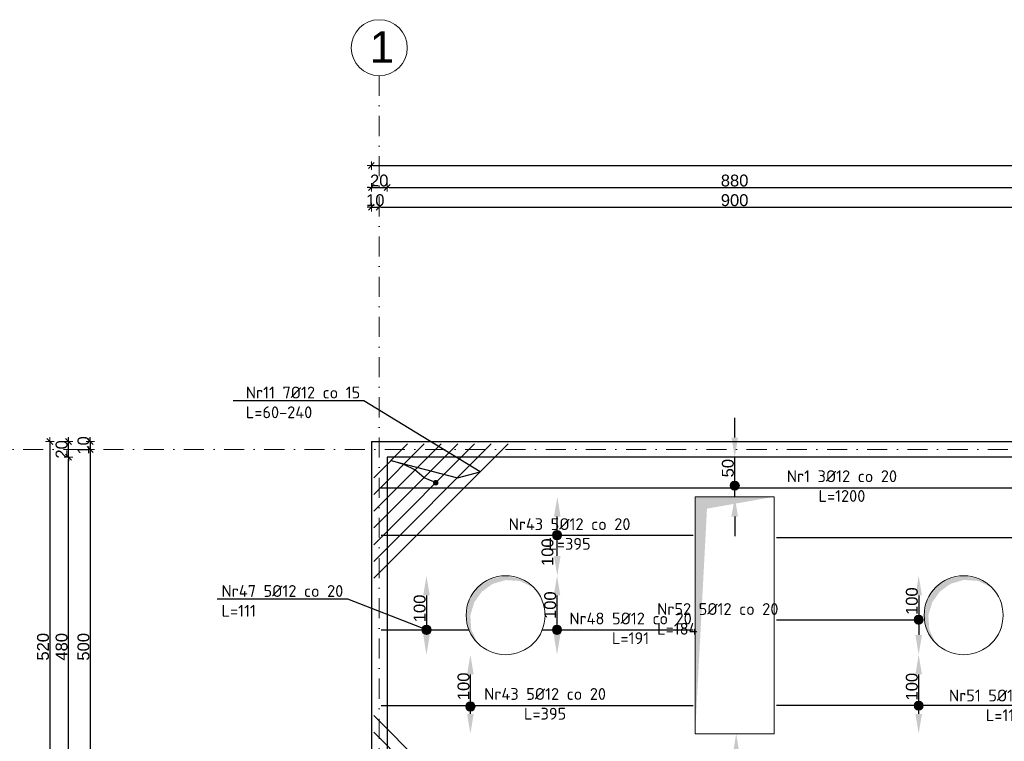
# Model space of a CAD drawing. Header units: millimetres. Extents: x -81893328 to 44149, y -26843406 to 95443303.
# Tile 68 of 100: x 27236 to 28483, y 4466 to 5380. Entities that reach past the tile are written whole.
import ezdxf
from ezdxf import colors
from ezdxf.entities.mleader import LeaderData, LeaderLine
from ezdxf.math import Vec2, Vec3

# ---------------------------------------------------------------- set-up
doc = ezdxf.new("R2010")
doc.units = ezdxf.units.MM
doc.linetypes.add('DASHDOTX2', pattern=[50.8, 25.4, -12.7, 0, -12.7])
for name, color, linetype, lineweight in [('A- osie', 2, 'DASHDOTX2', 5), ('aRMZ - opisy', 7, 'Continuous', 5), ('aRMZ - osie', 2, 'DASHDOTX2', 5), ('aRMZ - wymiarowanie', 4, 'Continuous', 13), ('gruba', 92, 'Continuous', 30), ('kRMZ - otwory', 251, 'Continuous', 5), ('kRMZ - ściany nośne', 5, 'Continuous', 30)]:
    doc.layers.add(name, color=color, linetype=linetype, lineweight=lineweight)
doc.styles.add('1-100 2', font='arial.ttf', dxfattribs={"height": 15})
doc.styles.add('1-100 RM', font='isocpeur.ttf', dxfattribs={"height": 20})
doc.styles.get("Standard").update_dxf_attribs({"font": 'arial.ttf'})
doc.dimstyles.new('1-100', dxfattribs={"dimtxt": 15, "dimasz": 2.5, "dimexe": 1.25, "dimexo": 0.625, "dimgap": 1, "dimtad": 1, "dimdec": 0, "dimtxsty": '1-100 2', "dimblk": 'ZNACZKI', "dimcen": 2, "dimdle": 5, "dimse1": 1, "dimse2": 1, "dimclrd": 7, "dimclrt": 7, "dimadec": 0, "dimazin": 0, "dimtfac": 1, "dimtdec": 0, "dimtix": 1, "dimtmove": 1, "dimatfit": 3, "dimldrblk": 'ZNACZKI', "dimfxl": 1, "dimarcsym": 0})
doc.dimstyles.new('wymiarowanie prętów 1-100', dxfattribs={"dimtxt": 15, "dimasz": 25, "dimexe": 1.25, "dimexo": 0.625, "dimgap": 1, "dimtad": 1, "dimdec": 0, "dimtxsty": '1-100 2', "dimcen": 2, "dimdle": 5, "dimse1": 1, "dimse2": 1, "dimclrd": 7, "dimclrt": 7, "dimadec": 0, "dimazin": 0, "dimtfac": 1, "dimtdec": 0, "dimtix": 1, "dimtmove": 1, "dimatfit": 3, "dimldrblk": 'ZNACZKI', "dimfxl": 1, "dimarcsym": 0})

# ---------------------------------------------------------------- blocks, each defined once
blk = doc.blocks.new('ZNACZKI')
for p, q in [((0, 2.131), (0, -2.131)), ((1.507, 1.507), (-1.507, -1.507)), ((-2.131, 0), (2.131, 0))]:
    blk.add_line(p, q)
blk = doc.blocks.new('*D172')
at = {"layer": 'aRMZ - wymiarowanie', "color": 7, "lineweight": -2, "ltscale": 2, "transparency": 16777216}
for p, q in [((27678.9, 5142.6), (27676.4, 5142.6)), ((27681.4, 5142.6), (27691.4, 5142.6)), ((27693.9, 5142.6), (27696.4, 5142.6))]:
    blk.add_line(p, q, dxfattribs=at)
at = {"layer": 'Defpoints', "color": 0, "ltscale": 2, "transparency": 16777216}
for p in [(27691.4, 5142.6), (27691.4, 4860.8), (27681.4, 4845.8)]:
    blk.add_point(p, dxfattribs=at)
at = {"layer": 'aRMZ - wymiarowanie', "color": 7, "lineweight": -2, "ltscale": 2, "transparency": 16777216, "xscale": 2.5, "yscale": 2.5, "zscale": 2.5}
blk.add_blockref('ZNACZKI', (27681.4, 5142.6), dxfattribs=at)
at = {"layer": 'aRMZ - wymiarowanie', "color": 7, "lineweight": -2, "ltscale": 2, "transparency": 16777216, "xscale": 2.5, "yscale": 2.5, "zscale": 2.5, "rotation": 180}
blk.add_blockref('ZNACZKI', (27691.4, 5142.6), dxfattribs=at)
at = {"layer": 'aRMZ - wymiarowanie', "color": 7, "ltscale": 2, "transparency": 16777216, "insert": (27686.4, 5151.3), "char_height": 15, "attachment_point": 5, "style": '1-100 2'}
blk.add_mtext('10', dxfattribs=at)
blk = doc.blocks.new('*D212')
at = {"layer": 'aRMZ - wymiarowanie', "color": 7, "lineweight": -2, "ltscale": 2, "transparency": 16777216}
blk.add_line((27693.9, 5142.6), (28588.9, 5142.6), dxfattribs=at)
at = {"layer": 'Defpoints', "color": 0, "ltscale": 2, "transparency": 16777216}
for p in [(28591.4, 5142.6), (27691.4, 4860.8), (28591.4, 4860.8)]:
    blk.add_point(p, dxfattribs=at)
at = {"layer": 'aRMZ - wymiarowanie', "color": 7, "lineweight": -2, "ltscale": 2, "transparency": 16777216, "xscale": 2.5, "yscale": 2.5, "zscale": 2.5, "rotation": 180}
blk.add_blockref('ZNACZKI', (27691.4, 5142.6), dxfattribs=at)
at = {"layer": 'aRMZ - wymiarowanie', "color": 7, "lineweight": -2, "ltscale": 2, "transparency": 16777216, "xscale": 2.5, "yscale": 2.5, "zscale": 2.5}
blk.add_blockref('ZNACZKI', (28591.4, 5142.6), dxfattribs=at)
at = {"layer": 'aRMZ - wymiarowanie', "color": 7, "ltscale": 2, "transparency": 16777216, "insert": (28141.4, 5151.3), "char_height": 15, "attachment_point": 5, "style": '1-100 2'}
blk.add_mtext('900', dxfattribs=at)
blk = doc.blocks.new('*D213')
at = {"layer": 'aRMZ - wymiarowanie', "color": 7, "lineweight": -2, "ltscale": 2, "transparency": 16777216}
for p, q in [((27325.5, 4848.3), (27325.5, 4850.8)), ((27325.5, 4845.8), (27325.5, 4835.8)), ((27325.5, 4833.3), (27325.5, 4830.8))]:
    blk.add_line(p, q, dxfattribs=at)
at = {"layer": 'Defpoints', "color": 0, "ltscale": 2, "transparency": 16777216}
for p in [(27681.4, 4845.8), (27325.5, 4835.8), (27666.4, 4835.8)]:
    blk.add_point(p, dxfattribs=at)
at = {"layer": 'aRMZ - wymiarowanie', "color": 7, "lineweight": -2, "ltscale": 2, "transparency": 16777216, "xscale": 2.5, "yscale": 2.5, "zscale": 2.5}
for p, rotation in [((27325.5, 4845.8), 270), ((27325.5, 4835.8), 90)]:
    blk.add_blockref('ZNACZKI', p, dxfattribs=dict(at, rotation=rotation))
at = {"layer": 'aRMZ - wymiarowanie', "color": 7, "ltscale": 2, "transparency": 16777216, "insert": (27316.9, 4840.8), "char_height": 15, "attachment_point": 5, "rotation": 90, "style": '1-100 2'}
blk.add_mtext('10', dxfattribs=at)
blk = doc.blocks.new('*D214')
at = {"layer": 'aRMZ - wymiarowanie', "color": 7, "lineweight": -2, "ltscale": 2, "transparency": 16777216}
blk.add_line((27325.5, 4833.3), (27325.5, 4338.3), dxfattribs=at)
at = {"layer": 'Defpoints', "color": 0, "ltscale": 2, "transparency": 16777216}
for p in [(27666.4, 4835.8), (27325.5, 4335.8), (27666.4, 4335.8)]:
    blk.add_point(p, dxfattribs=at)
at = {"layer": 'aRMZ - wymiarowanie', "color": 7, "lineweight": -2, "ltscale": 2, "transparency": 16777216, "xscale": 2.5, "yscale": 2.5, "zscale": 2.5}
for p, rotation in [((27325.5, 4835.8), 90), ((27325.5, 4335.8), 270)]:
    blk.add_blockref('ZNACZKI', p, dxfattribs=dict(at, rotation=rotation))
at = {"layer": 'aRMZ - wymiarowanie', "color": 7, "ltscale": 2, "transparency": 16777216, "insert": (27316.9, 4585.8), "char_height": 15, "attachment_point": 5, "rotation": 90, "style": '1-100 2'}
blk.add_mtext('500', dxfattribs=at)
blk = doc.blocks.new('*D194')
at = {"layer": 'aRMZ - wymiarowanie', "color": 7, "lineweight": -2, "ltscale": 2, "transparency": 16777216}
blk.add_line((27297.9, 4348.3), (27297.9, 4823.3), dxfattribs=at)
at = {"layer": 'Defpoints', "color": 0, "ltscale": 2, "transparency": 16777216}
for p in [(27297.9, 4825.8), (27701.4, 4825.8), (27701.4, 4345.8)]:
    blk.add_point(p, dxfattribs=at)
at = {"layer": 'aRMZ - wymiarowanie', "color": 7, "lineweight": -2, "ltscale": 2, "transparency": 16777216, "xscale": 2.5, "yscale": 2.5, "zscale": 2.5}
for p, rotation in [((27297.9, 4825.8), 90), ((27297.9, 4345.8), 270)]:
    blk.add_blockref('ZNACZKI', p, dxfattribs=dict(at, rotation=rotation))
at = {"layer": 'aRMZ - wymiarowanie', "color": 7, "ltscale": 2, "transparency": 16777216, "insert": (27289.2, 4585.8), "char_height": 15, "attachment_point": 5, "rotation": 90, "style": '1-100 2'}
blk.add_mtext('480', dxfattribs=at)
blk = doc.blocks.new('*D195')
at = {"layer": 'aRMZ - wymiarowanie', "color": 7, "lineweight": -2, "ltscale": 2, "transparency": 16777216}
for p, q in [((27297.9, 4848.3), (27297.9, 4850.8)), ((27297.9, 4825.8), (27297.9, 4845.8)), ((27297.9, 4823.3), (27297.9, 4820.8))]:
    blk.add_line(p, q, dxfattribs=at)
at = {"layer": 'Defpoints', "color": 0, "ltscale": 2, "transparency": 16777216}
for p in [(27297.9, 4845.8), (27681.4, 4845.8), (27701.4, 4825.8)]:
    blk.add_point(p, dxfattribs=at)
at = {"layer": 'aRMZ - wymiarowanie', "color": 7, "lineweight": -2, "ltscale": 2, "transparency": 16777216, "xscale": 2.5, "yscale": 2.5, "zscale": 2.5}
for p, rotation in [((27297.9, 4845.8), 270), ((27297.9, 4825.8), 90)]:
    blk.add_blockref('ZNACZKI', p, dxfattribs=dict(at, rotation=rotation))
at = {"layer": 'aRMZ - wymiarowanie', "color": 7, "ltscale": 2, "transparency": 16777216, "insert": (27289.2, 4835.8), "char_height": 15, "attachment_point": 5, "rotation": 90, "style": '1-100 2'}
blk.add_mtext('20', dxfattribs=at)
blk = doc.blocks.new('*D196')
at = {"layer": 'aRMZ - wymiarowanie', "color": 7, "lineweight": -2, "ltscale": 2, "transparency": 16777216}
blk.add_line((27274.3, 4843.3), (27274.3, 4328.3), dxfattribs=at)
at = {"layer": 'Defpoints', "color": 0, "ltscale": 2, "transparency": 16777216}
for p in [(27681.4, 4845.8), (27274.3, 4325.8), (27681.4, 4325.8)]:
    blk.add_point(p, dxfattribs=at)
at = {"layer": 'aRMZ - wymiarowanie', "color": 7, "lineweight": -2, "ltscale": 2, "transparency": 16777216, "xscale": 2.5, "yscale": 2.5, "zscale": 2.5}
for p, rotation in [((27274.3, 4845.8), 90), ((27274.3, 4325.8), 270)]:
    blk.add_blockref('ZNACZKI', p, dxfattribs=dict(at, rotation=rotation))
at = {"layer": 'aRMZ - wymiarowanie', "color": 7, "ltscale": 2, "transparency": 16777216, "insert": (27265.7, 4585.8), "char_height": 15, "attachment_point": 5, "rotation": 90, "style": '1-100 2'}
blk.add_mtext('520', dxfattribs=at)
blk = doc.blocks.new('*D197')
at = {"layer": 'aRMZ - wymiarowanie', "color": 7, "lineweight": -2, "ltscale": 2, "transparency": 16777216}
for p, q in [((27678.9, 5167.6), (27676.4, 5167.6)), ((27681.4, 5167.6), (27701.4, 5167.6)), ((27703.9, 5167.6), (27706.4, 5167.6))]:
    blk.add_line(p, q, dxfattribs=at)
at = {"layer": 'Defpoints', "color": 0, "ltscale": 2, "transparency": 16777216}
for p in [(27701.4, 5167.6), (27681.4, 4845.8), (27701.4, 4825.8)]:
    blk.add_point(p, dxfattribs=at)
at = {"layer": 'aRMZ - wymiarowanie', "color": 7, "lineweight": -2, "ltscale": 2, "transparency": 16777216, "xscale": 2.5, "yscale": 2.5, "zscale": 2.5}
blk.add_blockref('ZNACZKI', (27681.4, 5167.6), dxfattribs=at)
at = {"layer": 'aRMZ - wymiarowanie', "color": 7, "lineweight": -2, "ltscale": 2, "transparency": 16777216, "xscale": 2.5, "yscale": 2.5, "zscale": 2.5, "rotation": 180}
blk.add_blockref('ZNACZKI', (27701.4, 5167.6), dxfattribs=at)
at = {"layer": 'aRMZ - wymiarowanie', "color": 7, "ltscale": 2, "transparency": 16777216, "insert": (27691.4, 5176.2), "char_height": 15, "attachment_point": 5, "style": '1-100 2'}
blk.add_mtext('20', dxfattribs=at)
blk = doc.blocks.new('*D198')
at = {"layer": 'aRMZ - wymiarowanie', "color": 7, "lineweight": -2, "ltscale": 2, "transparency": 16777216}
blk.add_line((27703.9, 5167.6), (28578.9, 5167.6), dxfattribs=at)
at = {"layer": 'Defpoints', "color": 0, "ltscale": 2, "transparency": 16777216}
for p in [(28581.4, 5167.6), (27701.4, 4825.8), (28581.4, 4825.8)]:
    blk.add_point(p, dxfattribs=at)
at = {"layer": 'aRMZ - wymiarowanie', "color": 7, "lineweight": -2, "ltscale": 2, "transparency": 16777216, "xscale": 2.5, "yscale": 2.5, "zscale": 2.5, "rotation": 180}
blk.add_blockref('ZNACZKI', (27701.4, 5167.6), dxfattribs=at)
at = {"layer": 'aRMZ - wymiarowanie', "color": 7, "lineweight": -2, "ltscale": 2, "transparency": 16777216, "xscale": 2.5, "yscale": 2.5, "zscale": 2.5}
blk.add_blockref('ZNACZKI', (28581.4, 5167.6), dxfattribs=at)
at = {"layer": 'aRMZ - wymiarowanie', "color": 7, "ltscale": 2, "transparency": 16777216, "insert": (28141.4, 5176.2), "char_height": 15, "attachment_point": 5, "style": '1-100 2'}
blk.add_mtext('880', dxfattribs=at)
blk = doc.blocks.new('*D204')
at = {"layer": 'aRMZ - wymiarowanie', "color": 7, "lineweight": -2, "ltscale": 2, "transparency": 16777216}
blk.add_line((27683.9, 5195.2), (29798.9, 5195.2), dxfattribs=at)
at = {"layer": 'Defpoints', "color": 0, "ltscale": 2, "transparency": 16777216}
for p in [(29801.4, 5195.2), (27681.4, 4845.8), (29801.4, 4845.8)]:
    blk.add_point(p, dxfattribs=at)
at = {"layer": 'aRMZ - wymiarowanie', "color": 7, "lineweight": -2, "ltscale": 2, "transparency": 16777216, "xscale": 2.5, "yscale": 2.5, "zscale": 2.5, "rotation": 180}
blk.add_blockref('ZNACZKI', (27681.4, 5195.2), dxfattribs=at)
at = {"layer": 'aRMZ - wymiarowanie', "color": 7, "lineweight": -2, "ltscale": 2, "transparency": 16777216, "xscale": 2.5, "yscale": 2.5, "zscale": 2.5}
blk.add_blockref('ZNACZKI', (29801.4, 5195.2), dxfattribs=at)
at = {"layer": 'aRMZ - wymiarowanie', "color": 7, "ltscale": 2, "transparency": 16777216, "insert": (28741.4, 5203.8), "char_height": 15, "attachment_point": 5, "style": '1-100 2'}
blk.add_mtext('2120', dxfattribs=at)
blk = doc.blocks.new('_Dot')
at = {"color": 0, "linetype": 'ByBlock', "lineweight": -2}
blk.add_line((-0.5, 0), (-1, 0), dxfattribs=at)
at = {"color": 0, "linetype": 'ByBlock', "const_width": 0.5}
blk.add_lwpolyline([(-0.25, 0, 1), (0.25, 0, 1)], format="xyb", close=True, dxfattribs=at)
blk = doc.blocks.new('*D774')
at = {"layer": 'aRMZ - wymiarowanie', "color": 7, "lineweight": -2, "transparency": 16777216}
blk.add_line((28143.4, 4450.8), (28143.4, 4370.8), dxfattribs=at)
at = {"layer": 'aRMZ - wymiarowanie', "color": 7, "transparency": 16777216}
for points in [[(28139.3, 4450.8), (28147.6, 4450.8), (28143.4, 4475.8)], [(28139.3, 4370.8), (28147.6, 4370.8), (28143.4, 4345.8)]]:
    blk.add_solid(points, dxfattribs=at)
at = {"layer": 'Defpoints', "color": 0, "transparency": 16777216}
for p in [(28191.4, 4475.8), (28143.4, 4345.8), (28239.7, 4345.8)]:
    blk.add_point(p, dxfattribs=at)
at = {"layer": 'aRMZ - wymiarowanie', "color": 7, "transparency": 16777216, "insert": (28134.8, 4390.5), "char_height": 15, "attachment_point": 5, "rotation": 90, "style": '1-100 2'}
blk.add_mtext('130', dxfattribs=at)
blk = doc.blocks.new('*D776')
at = {"layer": 'aRMZ - wymiarowanie', "color": 7, "lineweight": -2, "transparency": 16777216}
for p, q in [((28141.6, 4850.8), (28141.6, 4875.8)), ((28141.6, 4775.8), (28141.6, 4825.8)), ((28141.6, 4750.8), (28141.6, 4725.8))]:
    blk.add_line(p, q, dxfattribs=at)
at = {"layer": 'aRMZ - wymiarowanie', "color": 7, "transparency": 16777216}
for points in [[(28137.4, 4850.8), (28145.7, 4850.8), (28141.6, 4825.8)], [(28137.4, 4750.8), (28145.7, 4750.8), (28141.6, 4775.8)]]:
    blk.add_solid(points, dxfattribs=at)
at = {"layer": 'Defpoints', "color": 0, "transparency": 16777216}
for p in [(28141.4, 4825.8), (28141.6, 4825.8), (28141.4, 4775.8)]:
    blk.add_point(p, dxfattribs=at)
at = {"layer": 'aRMZ - wymiarowanie', "color": 7, "transparency": 16777216, "insert": (28132.9, 4812), "char_height": 15, "attachment_point": 5, "rotation": 90, "style": '1-100 2'}
blk.add_mtext('50', dxfattribs=at)
blk = doc.blocks.new('*D778')
at = {"layer": 'aRMZ - wymiarowanie', "color": 7, "lineweight": -2, "transparency": 16777216}
blk.add_line((27806.8, 4500.8), (27806.8, 4550.8), dxfattribs=at)
at = {"layer": 'aRMZ - wymiarowanie', "color": 7, "transparency": 16777216}
for points in [[(27802.7, 4550.8), (27811, 4550.8), (27806.8, 4575.8)], [(27802.7, 4500.8), (27811, 4500.8), (27806.8, 4475.8)]]:
    blk.add_solid(points, dxfattribs=at)
at = {"layer": 'Defpoints', "color": 0, "transparency": 16777216}
for p in [(27806.8, 4575.8), (27807.2, 4575.8), (28047.2, 4475.8)]:
    blk.add_point(p, dxfattribs=at)
at = {"layer": 'aRMZ - wymiarowanie', "color": 7, "transparency": 16777216, "insert": (27798.2, 4535.7), "char_height": 15, "attachment_point": 5, "rotation": 90, "style": '1-100 2'}
blk.add_mtext('100', dxfattribs=at)
blk = doc.blocks.new('*D779')
at = {"layer": 'aRMZ - wymiarowanie', "color": 7, "lineweight": -2, "transparency": 16777216}
blk.add_line((27916.6, 4600.8), (27916.6, 4650.8), dxfattribs=at)
at = {"layer": 'aRMZ - wymiarowanie', "color": 7, "transparency": 16777216}
for points in [[(27912.4, 4650.8), (27920.7, 4650.8), (27916.6, 4675.8)], [(27912.4, 4600.8), (27920.7, 4600.8), (27916.6, 4575.8)]]:
    blk.add_solid(points, dxfattribs=at)
at = {"layer": 'Defpoints', "color": 0, "transparency": 16777216}
for p in [(27842.9, 4675.8), (27916.6, 4675.8), (27842.9, 4575.8)]:
    blk.add_point(p, dxfattribs=at)
at = {"layer": 'aRMZ - wymiarowanie', "color": 7, "transparency": 16777216, "insert": (27907.9, 4638.5), "char_height": 15, "attachment_point": 5, "rotation": 90, "style": '1-100 2'}
blk.add_mtext('100', dxfattribs=at)
blk = doc.blocks.new('*D780')
at = {"layer": 'aRMZ - wymiarowanie', "color": 7, "lineweight": -2, "transparency": 16777216}
blk.add_line((27751.2, 4650.8), (27751.2, 4600.8), dxfattribs=at)
at = {"layer": 'aRMZ - wymiarowanie', "color": 7, "transparency": 16777216}
for points in [[(27747.1, 4650.8), (27755.4, 4650.8), (27751.2, 4675.8)], [(27747.1, 4600.8), (27755.4, 4600.8), (27751.2, 4575.8)]]:
    blk.add_solid(points, dxfattribs=at)
at = {"layer": 'Defpoints', "color": 0, "transparency": 16777216}
for p in [(27851.4, 4675.8), (27751.2, 4575.8), (27851.4, 4575.8)]:
    blk.add_point(p, dxfattribs=at)
at = {"layer": 'aRMZ - wymiarowanie', "color": 7, "transparency": 16777216, "insert": (27742.6, 4634.4), "char_height": 15, "attachment_point": 5, "rotation": 90, "style": '1-100 2'}
blk.add_mtext('100', dxfattribs=at)
blk = doc.blocks.new('*D781')
at = {"layer": 'aRMZ - wymiarowanie', "color": 7, "lineweight": -2, "ltscale": 2, "transparency": 16777216}
blk.add_line((27916.9, 4700.8), (27916.9, 4750.8), dxfattribs=at)
at = {"layer": 'aRMZ - wymiarowanie', "color": 7, "ltscale": 2, "transparency": 16777216}
for points in [[(27912.7, 4750.8), (27921, 4750.8), (27916.9, 4775.8)], [(27912.7, 4700.8), (27921, 4700.8), (27916.9, 4675.8)]]:
    blk.add_solid(points, dxfattribs=at)
at = {"layer": 'Defpoints', "color": 0, "ltscale": 2, "transparency": 16777216}
for p in [(27916.9, 4775.8), (28094, 4775.8), (27854, 4675.8)]:
    blk.add_point(p, dxfattribs=at)
at = {"layer": 'aRMZ - wymiarowanie', "color": 7, "ltscale": 2, "transparency": 16777216, "insert": (27904.5, 4705.6), "char_height": 15, "attachment_point": 5, "rotation": 90, "style": '1-100 2'}
blk.add_mtext('100', dxfattribs=at)
blk = doc.blocks.new('*D787')
at = {"layer": 'aRMZ - wymiarowanie', "color": 7, "lineweight": -2, "ltscale": 2, "transparency": 16777216}
blk.add_line((28374.5, 4500.8), (28374.5, 4550.8), dxfattribs=at)
at = {"layer": 'aRMZ - wymiarowanie', "color": 7, "ltscale": 2, "transparency": 16777216}
for points in [[(28370.4, 4550.8), (28378.7, 4550.8), (28374.5, 4575.8)], [(28370.4, 4500.8), (28378.7, 4500.8), (28374.5, 4475.8)]]:
    blk.add_solid(points, dxfattribs=at)
at = {"layer": 'Defpoints', "color": 0, "ltscale": 2, "transparency": 16777216}
for p in [(28374.5, 4575.8), (28431.4, 4575.8), (28191.4, 4475.8)]:
    blk.add_point(p, dxfattribs=at)
at = {"layer": 'aRMZ - wymiarowanie', "color": 7, "ltscale": 2, "transparency": 16777216, "insert": (28365.9, 4535.3), "char_height": 15, "attachment_point": 5, "rotation": 90, "style": '1-100 2'}
blk.add_mtext('100', dxfattribs=at)
blk = doc.blocks.new('*D790')
at = {"layer": 'aRMZ - wymiarowanie', "color": 7, "lineweight": -2, "ltscale": 2, "transparency": 16777216}
blk.add_line((28374.5, 4650.8), (28374.5, 4600.8), dxfattribs=at)
at = {"layer": 'aRMZ - wymiarowanie', "color": 7, "ltscale": 2, "transparency": 16777216}
for points in [[(28370.4, 4650.8), (28378.7, 4650.8), (28374.5, 4675.8)], [(28370.4, 4600.8), (28378.7, 4600.8), (28374.5, 4575.8)]]:
    blk.add_solid(points, dxfattribs=at)
at = {"layer": 'Defpoints', "color": 0, "ltscale": 2, "transparency": 16777216}
for p in [(28442.1, 4675.8), (28374.5, 4575.8), (28442.1, 4575.8)]:
    blk.add_point(p, dxfattribs=at)
at = {"layer": 'aRMZ - wymiarowanie', "color": 7, "ltscale": 2, "transparency": 16777216, "insert": (28365.9, 4643.6), "char_height": 15, "attachment_point": 5, "rotation": 90, "style": '1-100 2'}
blk.add_mtext('100', dxfattribs=at)

msp = doc.modelspace()

# ---------------------------------------------------------------- hatches: boundary and pattern name
at = {"layer": 'aRMZ - opisy'}
h = msp.add_hatch(color=256, dxfattribs=at)
h.dxf.hatch_style = 1
edge = h.paths.add_edge_path()
edge.add_arc((28141.5599, 4789.8935), 5.8621, 0, 360)
h = msp.add_hatch(color=256, dxfattribs=at)
h.dxf.hatch_style = 1
edge = h.paths.add_edge_path()
edge.add_arc((27916.5617, 4727.2575), 5.8621, 0, 360)
h = msp.add_hatch(color=256, dxfattribs=at)
h.dxf.hatch_style = 1
edge = h.paths.add_edge_path()
edge.add_arc((28374.5294, 4620.0916), 5.8621, 0, 360)
h = msp.add_hatch(color=256, dxfattribs=at)
h.dxf.hatch_style = 1
edge = h.paths.add_edge_path()
edge.add_arc((27751.2445, 4607.2575), 5.8621, 0, 360)
h = msp.add_hatch(color=256, dxfattribs=at)
h.dxf.hatch_style = 1
edge = h.paths.add_edge_path()
edge.add_arc((27916.5617, 4607.2575), 5.8621, 0, 360)
h = msp.add_hatch(color=256, dxfattribs=at)
h.dxf.hatch_style = 1
edge = h.paths.add_edge_path()
edge.add_arc((27806.8387, 4510.1355), 5.8621, 0, 360)
h = msp.add_hatch(color=256, dxfattribs=at)
h.dxf.hatch_style = 1
edge = h.paths.add_edge_path()
edge.add_arc((28374.5294, 4511.2555), 5.8621, 0, 360)
at = {"layer": 'kRMZ - otwory'}
for points in [[(28091.439, 4475.7575), (28106.439, 4760.7575), (28191.439, 4775.7575), (28091.439, 4775.7575)], [(28466.7943, 4661.1128), (28450.5731, 4671.9514), (28431.439, 4675.7575), (28412.3048, 4671.9514), (28396.0836, 4661.1128), (28385.245, 4644.8916), (28381.439, 4625.7575), (28385.245, 4606.6233), (28396.0836, 4590.4021), (28387.8966, 4607.7216), (28386.7423, 4625.7575), (28391.6466, 4642.24), (28401.3869, 4655.8095), (28414.9564, 4665.5498), (28431.439, 4670.4542), (28449.4748, 4669.2998)], [(27886.7943, 4660.9569), (27870.5731, 4671.7955), (27851.439, 4675.6015), (27832.3048, 4671.7955), (27816.0836, 4660.9569), (27805.245, 4644.7357), (27801.439, 4625.6015), (27805.245, 4606.4673), (27816.0836, 4590.2462), (27807.8966, 4607.5657), (27806.7423, 4625.6015), (27811.6466, 4642.084), (27821.3869, 4655.6536), (27834.9564, 4665.3938), (27851.439, 4670.2982), (27869.4748, 4669.1438)]]:
    msp.add_hatch(color=256, dxfattribs=at).paths.add_polyline_path(points)

# ---------------------------------------------------------------- linework, layer by layer
at = {"layer": 'A- osie', "linetype": 'Continuous'}
msp.add_circle((27691.439, 5344.4646), 35.5167, dxfattribs=at)
at = {"layer": 'aRMZ - opisy'}
for centre in [(28141.5599, 4789.8935), (27916.5617, 4727.2575), (28374.5294, 4620.0916), (27751.2445, 4607.2575), (27916.5617, 4607.2575), (27806.8387, 4510.1355), (28374.5294, 4511.2555)]:
    msp.add_circle(centre, 5.8621, dxfattribs=at)
at = {"layer": 'aRMZ - osie'}
for p, q in [((27691.439, 5308.9479), (27691.439, 3766.0428)), ((27138.6771, 4835.7575), (30536.7437, 4835.7575))]:
    msp.add_line(p, q, dxfattribs=at)
at = {"layer": 'gruba', "color": 4}
for p, q in [((27684.439, 4799.9169), (27727.2796, 4842.7575)), ((27684.439, 4757.4904), (27769.706, 4842.7575)), ((27684.439, 4736.2772), (27790.9192, 4842.7575)), ((27684.439, 4715.064), (27812.1324, 4842.7575)), ((27684.439, 4693.8508), (27833.3456, 4842.7575)), ((27684.439, 4672.6376), (27854.5588, 4842.7575)), ((27684.439, 4778.7036), (27748.4928, 4842.7575)), ((27684.439, 4498.8773), (27854.5588, 4328.7575)), ((27684.439, 4477.6641), (27833.3456, 4328.7575))]:
    msp.add_line(p, q, dxfattribs=at)
at = {"layer": 'gruba', "color": 2}
msp.add_line((27693.939, 4787.2427), (28893.939, 4787.2427), dxfattribs=at)
for points in [[(28194.439, 4724.2556), (29298.439, 4724.2556)], [(28194.439, 4620.0916), (28378.439, 4620.0916)], [(29298.439, 4511.2555), (28194.439, 4511.2555)]]:
    msp.add_lwpolyline(points, dxfattribs=at)
for points in [[(27693.939, 4727.2575, 0), (28088.939, 4727.2575, 0)], [(27693.939, 4607.2575, 0), (27804.8191, 4607.2575, 0)], [(27898.0588, 4607.2575, 0), (28088.939, 4607.2575, 0)], [(27693.939, 4511.6355, 0), (28088.939, 4511.6355, 0)]]:
    msp.add_polyline3d(points, dxfattribs=at)
at = {"layer": 'kRMZ - otwory'}
msp.add_lwpolyline([(28091.439, 4775.7575), (28191.439, 4775.7575), (28191.439, 4475.7575), (28091.439, 4475.7575)], close=True, dxfattribs=at)
for centre in [(27851.439, 4625.7575), (28431.439, 4625.7575)]:
    msp.add_circle(centre, 50, dxfattribs=at)
at = {"layer": 'kRMZ - ściany nośne'}
for p, q in [((27681.439, 4845.7575), (29801.439, 4845.7575)), ((27681.439, 4845.7575), (27681.439, 4325.7575)), ((28581.439, 4825.7575), (27701.439, 4825.7575)), ((27701.439, 4825.7575), (27701.439, 4345.7575))]:
    msp.add_line(p, q, dxfattribs=at)

# ---------------------------------------------------------------- texts
at = {"layer": 'A- osie', "insert": (27679.3336, 5365.3797), "char_height": 40, "width": 38.590363, "attachment_point": 1}
msp.add_mtext('1', dxfattribs=at)
at = {"layer": 'aRMZ - opisy', "char_height": 15, "attachment_point": 3, "style": '1-100 RM'}
for s, insert in [('\\pxqc;Nr1 3%%C12 co 20\\PL=1200', (28347.1096, 4809.3155)), ('\\pxqc;Nr43 5%%C12 co 20\\PL=395', (28009.5118, 4748.6466)), ('\\pxql;Nr52 5%%C12 co 20\\PL=184', (28196.9051, 4641.125))]:
    msp.add_mtext(s, dxfattribs=dict(at, insert=insert))
for s, insert, width in [('\\pxqc;Nr48 5%%C12 co 20\\PL=191', (28108.5303, 4629.1609), 197.765714), ('\\pxqc;Nr43 5%%C12 co 20\\PL=395', (28006.3761, 4533.5626), 209.859796), ('\\pxqc;Nr51 5%%C12 co 20\\PL=1104', (28595.9608, 4531.6264), 215.320854)]:
    msp.add_mtext(s, dxfattribs=dict(at, insert=insert, width=width))

# ---------------------------------------------------------------- dimensions: what is measured, and where the dimension line sits
at = {"layer": 'aRMZ - wymiarowanie', "color": 1, "ltscale": 2}
for base, p1, p2, picture, middle in [((29801.439, 5195.1861), (27681.439, 4845.7575), (29801.439, 4845.7575), '*D204', (28741.439, 5203.8447)), ((27701.439, 5167.5785), (27681.439, 4845.7575), (27701.439, 4825.7575), '*D197', (27691.439, 5176.2371)), ((28581.439, 5167.5785), (27701.439, 4825.7575), (28581.439, 4825.7575), '*D198', (28141.439, 5176.2371)), ((27691.439, 5142.6305), (27681.439, 4845.7575), (27691.439, 4860.7575), '*D172', (27686.439, 5151.2891)), ((28591.439, 5142.6305), (27691.439, 4860.7575), (28591.439, 4860.7575), '*D212', (28141.439, 5151.2891))]:
    dim = msp.add_linear_dim(base=base, p1=p1, p2=p2, dimstyle='1-100', dxfattribs=at)
    dim.commit()
    dim.dimension.update_dxf_attribs({"geometry": picture, "text_midpoint": middle})
at = {"layer": 'aRMZ - wymiarowanie'}
for base, p1, p2, picture, middle in [((28141.5599, 4825.7575), (28141.439, 4775.7575), (28141.439, 4825.7575), '*D776', (28141.5599, 4812.0475)), ((27751.2445, 4575.7575), (27851.439, 4675.7575), (27851.439, 4575.7575), '*D780', (27751.2445, 4634.4017)), ((27916.5617, 4675.7575), (27842.9405, 4575.7575), (27842.9405, 4675.7575), '*D779', (27916.5617, 4638.5327)), ((27806.8387, 4575.7575), (28047.2158, 4475.7575), (27807.2158, 4575.7575), '*D778', (27806.8387, 4535.7388)), ((28143.4266, 4345.7575), (28191.439, 4475.7575), (28239.6538, 4345.7575), '*D774', (28143.4266, 4390.5443))]:
    dim = msp.add_linear_dim(base=base, p1=p1, p2=p2, angle=90, dimstyle='wymiarowanie prętów 1-100', dxfattribs=at)
    dim.commit()
    dim.dimension.update_dxf_attribs({"geometry": picture, "text_midpoint": middle, "dimtype": 160})
at = {"layer": 'aRMZ - wymiarowanie', "color": 1, "ltscale": 2}
for base, p1, p2, picture, middle in [((27274.3194, 4325.7575), (27681.439, 4845.7575), (27681.439, 4325.7575), '*D196', (27265.6608, 4585.7575)), ((27297.8943, 4845.7575), (27701.439, 4825.7575), (27681.439, 4845.7575), '*D195', (27289.2357, 4835.7575)), ((27325.536, 4835.7575), (27681.439, 4845.7575), (27666.439, 4835.7575), '*D213', (27316.8774, 4840.7575)), ((27325.536, 4335.7575), (27666.439, 4835.7575), (27666.439, 4335.7575), '*D214', (27316.8774, 4585.7575)), ((27297.8943, 4825.7575), (27701.439, 4345.7575), (27701.439, 4825.7575), '*D194', (27289.2357, 4585.7575))]:
    dim = msp.add_linear_dim(base=base, p1=p1, p2=p2, angle=90, dimstyle='1-100', dxfattribs=at)
    dim.commit()
    dim.dimension.update_dxf_attribs({"geometry": picture, "text_midpoint": middle})
for base, p1, p2, picture, middle in [((27916.8614, 4775.7575), (27854.03, 4675.7575), (28094.03, 4775.7575), '*D781', (27913.1114, 4705.5589)), ((28374.5294, 4575.7575), (28442.0654, 4675.7575), (28442.0654, 4575.7575), '*D790', (28374.5294, 4643.6382)), ((28374.5294, 4575.7575), (28191.439, 4475.7575), (28431.439, 4575.7575), '*D787', (28374.5294, 4535.2878))]:
    dim = msp.add_linear_dim(base=base, p1=p1, p2=p2, angle=90, dimstyle='wymiarowanie prętów 1-100', dxfattribs=at)
    dim.commit()
    dim.dimension.update_dxf_attribs({"geometry": picture, "text_midpoint": middle, "dimtype": 160})

# ---------------------------------------------------------------- leaders
at = {"layer": 'aRMZ - opisy'}
ml = msp.add_multileader_mtext('Standard', dxfattribs=at)
ml.set_content('Nr11 7%%C12 co 15\\PL=60-240', color=256, style='1-100 RM')
ml.set_leader_properties()
ml.set_arrow_properties(name='DOT')
ml.build(insert=Vec2(0, 0))
ml.multileader.update_dxf_attribs({"text_left_attachment_type": 6, "text_right_attachment_type": 6, "arrow_head_size": 7})
ctx = ml.context
ctx.base_point, ctx.char_height, ctx.arrow_head_size, ctx.plane_origin = Vec3(27520.4665, 4897.2914), 15, 7, Vec3(27539.4947, 4857.6115)
ctx.left_attachment, ctx.right_attachment = 6, 6
notes = []
notes.append((ctx, [(1, (1, 1, 0), (27671.9665, 4897.2914), (-1, 0), 8, [(1, [(27762.9574, 4793.5825), (27748.0869, 4799.9252), (27736.6768, 4809.7283), (27722.3399, 4816.6046), (27706.2796, 4821.7575), (27790.5425, 4799.9544), (27819.3573, 4807.556)], 0, [])])]))
ctx.mtext.insert, ctx.mtext.flow_direction = Vec3(27522.4665, 4915.2914), 5
ml = msp.add_multileader_mtext('Standard', dxfattribs=at)
ml.set_content('Nr47 5%%C12 co 20\\PL=111', color=256, style='1-100 RM')
ml.set_leader_properties()
ml.set_arrow_properties(name='DOT')
ml.build(insert=Vec2(0, 0))
ml.multileader.update_dxf_attribs({"text_left_attachment_type": 6, "text_right_attachment_type": 6, "arrow_head_size": 7})
ctx = ml.context
ctx.base_point, ctx.char_height, ctx.arrow_head_size, ctx.plane_origin = Vec3(27489.7132, 4645.9655), 15, 7, Vec3(27692.3899, 5027.9369)
ctx.left_attachment, ctx.right_attachment = 6, 6
notes.append((ctx, [(1, (1, 1, 0), (27651.7132, 4645.9655), (-1, 0), 8, [(0, [(27751.2445, 4607.2575)], 0, [])])]))
ctx.mtext.insert, ctx.mtext.flow_direction = Vec3(27491.7132, 4663.9655), 5
for ctx, leaders in notes:
    for number, flags, end, landing, length, lines in leaders:
        leader = LeaderData()
        leader.index, (leader.has_last_leader_line, leader.has_dogleg_vector, leader.attachment_direction) = number, flags
        leader.last_leader_point, leader.dogleg_vector, leader.dogleg_length = Vec3(end), Vec3(landing), length
        for number, points, colour, breaks in lines:
            line = LeaderLine()
            line.index, line.vertices, line.color, line.breaks = number, Vec3.list(points), colors.encode_raw_color(colour), breaks
            leader.lines.append(line)
        ctx.leaders.append(leader)

doc.saveas('drawing.dxf')
